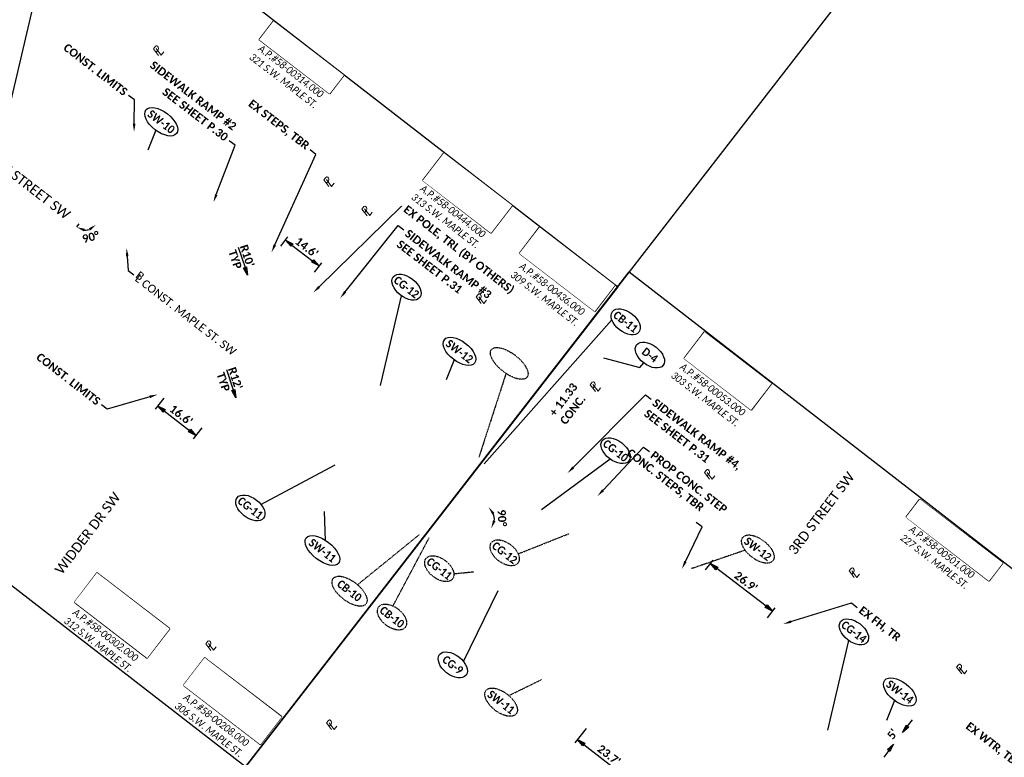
# Model space of a CAD drawing. Header units: feet. Extents: x 2204748 to 2209851, y 304262 to 307692.
# Tile 14 of 28: x 2206330 to 2206668, y 305924 to 306178. Entities that reach past the tile are written whole.
import ezdxf
from ezdxf import colors
from ezdxf.entities.mleader import LeaderData, LeaderLine
from ezdxf.math import Vec2, Vec3

# ---------------------------------------------------------------- set-up
doc = ezdxf.new("R2010")
doc.units = ezdxf.units.FT
doc.header["$MEASUREMENT"] = 0
doc.set_wipeout_variables(frame=1)
doc.linetypes.add('2', pattern=[0.1, 0.06, -0.04])
doc.linetypes.add('setbackex', pattern=[1.4, 1.3, -0.1])
for name, color, linetype in [('0_Text+_Line_Mask', 9, 'Continuous'), ('DV_X_Owner_Labels', 7, 'setbackex'), ('DV_X_Text', 7, 'Continuous'), ('RW_X_Text', 7, 'Continuous'), ('SH_TextM', 7, 'Continuous')]:
    doc.layers.add(name, color=color, linetype=linetype)
doc.layers.add('SH_VPort', color=5, linetype='Continuous', plot=False)
doc.styles.add('Simplex Normal (0.14)', font='calibri.ttf', dxfattribs={"height": 0.14})
doc.styles.add('Slanted Normal (0.125) Font 31', font='calibrii.ttf', dxfattribs={"width": 0.9, "height": 0.125})
doc.styles.add('Slanted-Normal', font='calibriz.ttf', dxfattribs={"height": 0.14})
doc.styles.add('Slanted-Sub Title', font='calibriz.ttf', dxfattribs={"height": 0.17})
doc.styles.add('Straight Normal (0.14) Font 30', font='calibrib.ttf', dxfattribs={"height": 0.14})
doc.styles.add('Straight-Normal', font='calibrib.ttf', dxfattribs={"height": 0.14})
doc.dimstyles.new('Dec Straight 0', dxfattribs={"dimtxt": 0.14, "dimasz": 0.14, "dimexe": 0.07, "dimexo": 0.07, "dimgap": 0.05, "dimtad": 1, "dimdec": 0, "dimzin": 0, "dimdsep": 46, "dimtxsty": 'Straight Normal (0.14) Font 30', "dimcen": 0.07, "dimclrd": 9, "dimclre": 9, "dimclrt": 256, "dimadec": 0, "dimazin": 0, "dimtfac": 1, "dimtdec": 0, "dimtofl": 0, "dimtmove": 2, "dimatfit": 3, "dimfxl": 1, "dimtolj": 1, "dimtzin": 0, "dimlwd": 25, "dimlwe": 25, "dimarcsym": 0})
doc.dimstyles.new('Dec Straight 1', dxfattribs={"dimtxt": 0.14, "dimasz": 0.14, "dimexe": 0.07, "dimexo": 0.07, "dimgap": 0.05, "dimtad": 1, "dimdec": 1, "dimzin": 0, "dimdsep": 46, "dimtxsty": 'Straight Normal (0.14) Font 30', "dimblk": 'Dim1', "dimcen": 0, "dimclrd": 95, "dimclre": 95, "dimclrt": 256, "dimaunit": 1, "dimadec": 4, "dimazin": 0, "dimtfac": 1, "dimtdec": 1, "dimtofl": 0, "dimtmove": 0, "dimatfit": 3, "dimldrblk": 'Dim1', "dimfxl": 1, "dimtolj": 1, "dimtzin": 0, "dimlwd": 25, "dimlwe": 25, "dimarcsym": 0})

# ---------------------------------------------------------------- blocks, each defined once
blk = doc.blocks.new('PL')
at = {"layer": 'DV_X_Text', "char_height": 0.14, "attachment_point": 1, "style": 'Simplex Normal (0.14)'}
for s, insert, width in [('{\\Fsimplex|c0;\\Q15;P}', (-0.028, 0.106), 0.15221), ('{\\Fsimplex|c0;\\Q15;L}', (0.002, 0.072), 0.05119)]:
    blk.add_mtext(s, dxfattribs=dict(at, insert=insert, width=width))
blk = doc.blocks.new('Dim1')
h = blk.add_hatch(color=4)
h.dxf.hatch_style = 1
h.paths.add_polyline_path([(0, 0), (-1, -0.2), (-1, 0.2)])
at = {"color": 4}
blk.add_lwpolyline([(0, 0), (-1, -0.2), (-1, 0.2), (0, 0)], dxfattribs=at)
blk = doc.blocks.new('*D957')
at = {"layer": 'Defpoints', "color": 0, "transparency": 16777216}
for p in [(2206632.95, 305932.51), (2206632.95, 305932.51), (2206629.9, 305928.54)]:
    blk.add_point(p, dxfattribs=at)
at = {"layer": 'SH_TextM', "color": 95, "lineweight": 25, "transparency": 16777216}
for p, q in [((2206634.65, 305934.73), (2206636.36, 305936.94)), ((2206628.19, 305926.32), (2206626.48, 305924.1))]:
    blk.add_line(p, q, dxfattribs=at)
at = {"layer": 'SH_TextM', "color": 95, "lineweight": 25, "transparency": 16777216, "xscale": 2.8, "yscale": 2.8, "zscale": 2.8}
for p, rotation in [((2206632.95, 305932.51), 232.4314334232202), ((2206629.9, 305928.54), 52.4314334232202)]:
    blk.add_blockref('Dim1', p, dxfattribs=dict(at, rotation=rotation))
at = {"layer": 'SH_TextM', "transparency": 16777216, "insert": (2206629.5, 305932), "char_height": 2.8, "attachment_point": 5, "rotation": 52.4314, "style": 'Straight Normal (0.14) Font 30'}
blk.add_mtext("\\A1;5'", dxfattribs=at)
blk = doc.blocks.new('*D970')
at = {"layer": 'Defpoints', "color": 0, "transparency": 16777216}
for p in [(2206379.96, 306048.57), (2206393.06, 306038.41), (2206390.13, 306034.64)]:
    blk.add_point(p, dxfattribs=at)
at = {"layer": 'SH_TextM', "color": 95, "lineweight": 25, "transparency": 16777216}
for p, q in [((2206379.1, 306047.46), (2206376.18, 306043.69)), ((2206379.25, 306043.08), (2206387.92, 306036.36)), ((2206392.2, 306037.31), (2206389.28, 306033.54))]:
    blk.add_line(p, q, dxfattribs=at)
at = {"layer": 'SH_TextM', "color": 95, "lineweight": 25, "transparency": 16777216, "xscale": 2.8, "yscale": 2.8, "zscale": 2.8}
for p, rotation in [((2206377.03, 306044.8), 142.2199999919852), ((2206390.13, 306034.64), 322.2199999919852)]:
    blk.add_blockref('Dim1', p, dxfattribs=dict(at, rotation=rotation))
at = {"layer": 'SH_TextM', "transparency": 16777216, "insert": (2206385.08, 306041.65), "char_height": 2.8, "attachment_point": 5, "rotation": 322.22, "style": 'Straight Normal (0.14) Font 30'}
blk.add_mtext("\\A1;16.6'", dxfattribs=at)
blk = doc.blocks.new('*D971')
at = {"layer": 'Defpoints', "color": 0, "transparency": 16777216}
for p in [(2206525.06, 305935.04), (2206543.78, 305920.53), (2206539.97, 305915.61)]:
    blk.add_point(p, dxfattribs=at)
at = {"layer": 'SH_TextM', "color": 95, "lineweight": 25, "transparency": 16777216}
for p, q in [((2206524.2, 305933.94), (2206520.39, 305929.01)), ((2206523.46, 305928.4), (2206537.76, 305917.32)), ((2206542.93, 305919.42), (2206539.11, 305914.5))]:
    blk.add_line(p, q, dxfattribs=at)
at = {"layer": 'SH_TextM', "color": 95, "lineweight": 25, "transparency": 16777216, "xscale": 2.8, "yscale": 2.8, "zscale": 2.8}
for p, rotation in [((2206521.24, 305930.12), 142.2199999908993), ((2206539.97, 305915.61), 322.2199999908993)]:
    blk.add_blockref('Dim1', p, dxfattribs=dict(at, rotation=rotation))
at = {"layer": 'SH_TextM', "transparency": 16777216, "insert": (2206532.1, 305924.79), "char_height": 2.8, "attachment_point": 5, "rotation": 322.22, "style": 'Straight Normal (0.14) Font 30'}
blk.add_mtext("\\A1;23.7'", dxfattribs=at)
blk = doc.blocks.new('*D977')
at = {"layer": 'Defpoints', "color": 0, "transparency": 16777216}
for p in [(2206566.98, 305990.66), (2206564.39, 305987.29), (2206585.72, 305970.87)]:
    blk.add_point(p, dxfattribs=at)
at = {"layer": 'SH_TextM', "color": 95, "lineweight": 25, "transparency": 16777216}
for p, q in [((2206565.25, 305988.4), (2206567.84, 305991.77)), ((2206586.1, 305975.95), (2206569.2, 305988.95)), ((2206586.58, 305971.98), (2206589.17, 305975.35))]:
    blk.add_line(p, q, dxfattribs=at)
at = {"layer": 'SH_TextM', "color": 95, "lineweight": 25, "transparency": 16777216, "xscale": 2.8, "yscale": 2.8, "zscale": 2.8}
for p, rotation in [((2206566.98, 305990.66), 142.4188733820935), ((2206588.32, 305974.24), 322.4188733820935)]:
    blk.add_blockref('Dim1', p, dxfattribs=dict(at, rotation=rotation))
at = {"layer": 'SH_TextM', "transparency": 16777216, "insert": (2206579.14, 305984.39), "char_height": 2.8, "attachment_point": 5, "rotation": 322.4189, "style": 'Straight Normal (0.14) Font 30'}
blk.add_mtext("\\A1;26.9'", dxfattribs=at)
blk = doc.blocks.new('*D978')
at = {"layer": 'Defpoints', "color": 0, "transparency": 16777216}
for p in [(2206418.5, 306098.64), (2206432.53, 306092.9), (2206430.08, 306089.72)]:
    blk.add_point(p, dxfattribs=at)
at = {"layer": 'SH_TextM', "color": 95, "lineweight": 25, "transparency": 16777216}
for p, q in [((2206419.36, 306099.75), (2206421.8, 306102.92)), ((2206423.17, 306100.11), (2206430.31, 306094.61)), ((2206430.94, 306090.83), (2206433.38, 306094.01))]:
    blk.add_line(p, q, dxfattribs=at)
at = {"layer": 'SH_TextM', "color": 95, "lineweight": 25, "transparency": 16777216, "xscale": 2.8, "yscale": 2.8, "zscale": 2.8}
for p, rotation in [((2206420.95, 306101.81), 142.4188733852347), ((2206432.53, 306092.9), 322.4188733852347)]:
    blk.add_blockref('Dim1', p, dxfattribs=dict(at, rotation=rotation))
at = {"layer": 'SH_TextM', "transparency": 16777216, "insert": (2206428.23, 306099.29), "char_height": 2.8, "attachment_point": 5, "rotation": 322.4189, "style": 'Straight Normal (0.14) Font 30'}
blk.add_mtext("\\A1;14.6'", dxfattribs=at)
blk = doc.blocks.new('*D988')
at = {"color": 9, "lineweight": 25, "transparency": 16777216}
blk.add_arc((2206069.04, 306327.8), 5.2, 353.6535, 21.1968, dxfattribs=at)
at = {"color": 9, "transparency": 16777216}
for points in [[(2206073.52, 306329.4), (2206074.27, 306329.96), (2206072.22, 306331.92)], [(2206074.65, 306327.05), (2206073.78, 306327.4), (2206073.17, 306324.62)]]:
    blk.add_solid(points, dxfattribs=at)
at = {"layer": 'Defpoints', "color": 0, "transparency": 16777216}
for p in [(2205670.07, 306634.7), (2206093.44, 306359.5), (2206069.04, 306327.8), (2206073.85, 306329.78), (2206842.8, 305732.6)]:
    blk.add_point(p, dxfattribs=at)
at = {"transparency": 16777216, "insert": (2206076.88, 306328.17), "char_height": 2.8, "attachment_point": 5, "rotation": 272.7622, "style": 'Straight Normal (0.14) Font 30'}
blk.add_mtext('\\A1;90%%D', dxfattribs=at)
blk = doc.blocks.new('*D989')
at = {"color": 9, "lineweight": 25, "transparency": 16777216}
blk.add_arc((2205756.83, 306567.96), 5.2, 353.6535, 21.1968, dxfattribs=at)
at = {"color": 9, "transparency": 16777216}
for points in [[(2205761.31, 306569.56), (2205762.05, 306570.12), (2205760, 306572.09)], [(2205762.43, 306567.21), (2205761.57, 306567.56), (2205760.95, 306564.79)]]:
    blk.add_solid(points, dxfattribs=at)
at = {"layer": 'Defpoints', "color": 0, "transparency": 16777216}
for p in [(2205357.85, 306874.87), (2205781.22, 306599.66), (2205756.83, 306567.96), (2205761.64, 306569.95), (2206530.58, 305972.77)]:
    blk.add_point(p, dxfattribs=at)
at = {"transparency": 16777216, "insert": (2205764.67, 306568.34), "char_height": 2.8, "attachment_point": 5, "rotation": 272.7622, "style": 'Straight Normal (0.14) Font 30'}
blk.add_mtext('\\A1;90%%D', dxfattribs=at)
blk = doc.blocks.new('*D990')
at = {"color": 9, "lineweight": 25, "transparency": 16777216}
blk.add_arc((2206487.51, 306005.9), 5.2, 353.6535, 21.1968, dxfattribs=at)
at = {"color": 9, "transparency": 16777216}
for points in [[(2206491.99, 306007.5), (2206492.74, 306008.06), (2206490.69, 306010.02)], [(2206493.12, 306005.15), (2206492.25, 306005.5), (2206491.64, 306002.73)]]:
    blk.add_solid(points, dxfattribs=at)
at = {"layer": 'Defpoints', "color": 0, "transparency": 16777216}
for p in [(2206088.54, 306312.8), (2206511.91, 306037.6), (2206487.51, 306005.9), (2206492.32, 306007.88), (2207261.27, 305410.7)]:
    blk.add_point(p, dxfattribs=at)
at = {"transparency": 16777216, "insert": (2206495.35, 306006.28), "char_height": 2.8, "attachment_point": 5, "rotation": 272.7622, "style": 'Straight Normal (0.14) Font 30'}
blk.add_mtext('\\A1;90%%D', dxfattribs=at)
blk = doc.blocks.new('*D991')
at = {"color": 9, "lineweight": 25, "transparency": 16777216}
blk.add_arc((2206836.61, 305737.42), 5.2, 353.6535, 21.1968, dxfattribs=at)
at = {"color": 9, "transparency": 16777216}
for points in [[(2206841.09, 305739.02), (2206841.83, 305739.58), (2206839.78, 305741.54)], [(2206842.21, 305736.67), (2206841.35, 305737.02), (2206840.73, 305734.25)]]:
    blk.add_solid(points, dxfattribs=at)
at = {"layer": 'Defpoints', "color": 0, "transparency": 16777216}
for p in [(2206437.63, 306044.32), (2206861.01, 305769.12), (2206841.42, 305739.4), (2206836.61, 305737.42), (2207610.37, 305142.22)]:
    blk.add_point(p, dxfattribs=at)
at = {"transparency": 16777216, "insert": (2206844.45, 305737.8), "char_height": 2.8, "attachment_point": 5, "rotation": 272.7622, "style": 'Straight Normal (0.14) Font 30'}
blk.add_mtext('\\A1;90%%D', dxfattribs=at)
blk = doc.blocks.new('*D993')
at = {"color": 9, "lineweight": 25, "transparency": 16777216}
blk.add_line((2206349.28, 306106.32), (2206350.07, 306107.34), dxfattribs=at)
blk.add_arc((2206352.14, 306110.03), 4.79, 266.3847, 288.4782, dxfattribs=at)
at = {"color": 9, "transparency": 16777216}
for points in [[(2206353.39, 306105.86), (2206353.93, 306105.1), (2206355.94, 306107.11)], [(2206351.67, 306104.81), (2206352, 306105.68), (2206349.22, 306106.23)]]:
    blk.add_solid(points, dxfattribs=at)
at = {"layer": 'Defpoints', "color": 0, "transparency": 16777216}
for p in [(2205670.07, 306634.7), (2206348.43, 306105.21), (2206351.51, 306105.28), (2206324.04, 306073.5), (2206842.8, 305732.6)]:
    blk.add_point(p, dxfattribs=at)
at = {"transparency": 16777216, "insert": (2206354.02, 306102.83), "char_height": 2.8, "attachment_point": 5, "rotation": 14.616, "style": 'Straight Normal (0.14) Font 30'}
blk.add_mtext('\\A1;90%%D', dxfattribs=at)

msp = doc.modelspace()

# ---------------------------------------------------------------- linework, layer by layer
at = {"layer": '0_Text+_Line_Mask'}
for points in [[(2206416.83, 306177.06), (2206441, 306158.47), (2206436.09, 306152.08), (2206411.92, 306170.68)], [(2206475.39, 306131.72), (2206498.83, 306113.69), (2206491.54, 306104.21), (2206468.1, 306122.24)], [(2206508.26, 306106.21), (2206534.14, 306086.3), (2206527.19, 306077.28), (2206501.31, 306097.19)], [(2206564.91, 306070.22), (2206587.92, 306052.52), (2206580.89, 306043.39), (2206557.89, 306061.09)], [(2206638.93, 306012.74), (2206667.43, 305990.82), (2206662.64, 305984.6), (2206634.15, 306006.52)], [(2206381.17, 305968.21), (2206356.17, 305987.44), (2206348.43, 305977.37), (2206373.43, 305958.14)], [(2206419.65, 305937.88), (2206393.16, 305958.25), (2206385.86, 305948.76), (2206412.34, 305928.39)]]:
    msp.add_lwpolyline(points, close=True, dxfattribs=at)
at = {"layer": 'SH_TextM', "color": 95, "lineweight": 25}
for p, q in [((2206404.7, 306099.38), (2206407.06, 306092.38)), ((2206400.64, 306057.29), (2206403, 306050.28))]:
    msp.add_line(p, q, dxfattribs=at)
at = {"layer": 'SH_TextM'}
for points in [[(2206333.73, 306180.19), (2206326.48, 306149.33)], [(2206376.43, 306139.54), (2206373.67, 306132.71)], [(2206460.69, 306082.69), (2206453.44, 306051.83)], [(2206489.24, 306024.92), (2206533.07, 306074.35)], [(2206478.9, 306060.62), (2206476.13, 306053.79)], [(2206530.19, 306061.38), (2206542.73, 306057.95), (2206544.01, 306059.6)], [(2206532.53, 306026.48), (2206508.86, 306009.03)], [(2206412.53, 306010.93), (2206438.03, 306024.57)], [(2206434.66, 305998.56), (2206434.32, 306008.53)], [(2206482.09, 305957), (2206494.04, 305981.32)], [(2206614.41, 305964.2), (2206607.16, 305933.34)], [(2206630.19, 305943.55), (2206627.42, 305936.71)]]:
    msp.add_lwpolyline(points, dxfattribs=at)
at = {"layer": 'SH_TextM', "linetype": '2'}
for points in [[(2206496.72, 306056), (2206487.4, 306027.17)], [(2206445.69, 305983.32), (2206466.92, 306000.56)], [(2206457.89, 305976.03), (2206470.28, 305999.42)], [(2206500.89, 305993.95), (2206518.52, 306000.97)], [(2206578.85, 305995.2), (2206560.5, 305988.87)], [(2206478.81, 305987.12), (2206485.63, 305987.8)], [(2206497.68, 305945.24), (2206508.99, 305950.77)]]:
    msp.add_lwpolyline(points, dxfattribs=at)
at = {"layer": 'SH_TextM'}
for centre, major_axis, ratio in [((2206378.27, 306142.47), (-5.25, 4.07), 0.518749), ((2206462.53, 306085.62), (-4.56, 3.53), 0.596932), ((2206480.74, 306063.55), (-5.18, 4.02), 0.525435), ((2206546.16, 306062.29), (-4.56, 3.53), 0.596932), ((2206534.36, 306029.41), (-4.56, 3.53), 0.596932), ((2206408.88, 306009.72), (-4.56, 3.53), 0.596932), ((2206433.65, 305995.1), (-5.59, 4.33), 0.486869), ((2206616.25, 305967.13), (-4.56, 3.53), 0.596932), ((2206478.43, 305955.79), (-4.56, 3.53), 0.596932), ((2206632.03, 305946.47), (-5.18, 4.02), 0.525435)]:
    msp.add_ellipse(centre, major_axis=major_axis, ratio=ratio, dxfattribs=at)
at = {"layer": 'SH_TextM', "linetype": '2'}
for centre, major_axis, ratio in [((2206497.82, 306059.41), (-6.12, 4.74), 0.445038), ((2206496.27, 305994.3), (-4.56, 3.53), 0.596932), ((2206583.24, 305995.59), (-5.18, 4.02), 0.525435), ((2206473.8, 305988.86), (-4.56, 3.53), 0.596932), ((2206442.97, 305981.11), (-5.65, 4.38), 0.481708), ((2206457.56, 305972.22), (-4.56, 3.53), 0.596932), ((2206495.03, 305942.96), (-5.18, 4.02), 0.525435)]:
    msp.add_ellipse(centre, major_axis=major_axis, ratio=ratio, dxfattribs=at)
at = {"layer": 'SH_VPort', "elevation": -658.73}
for points in [[(2206139.94, 306392.1), (2206535.12, 306085.79), (2206407.18, 305920.73), (2206012, 306227.05)], [(2206539.05, 306090.86), (2206927.67, 305789.63), (2206810.54, 305608.08), (2206407.18, 305920.73)]]:
    msp.add_lwpolyline(points, close=True, dxfattribs=at)
at = {"layer": 'SH_VPort', "color": 12, "const_width": 0.5}
msp.add_lwpolyline([(2206305.02, 305788.92), (2206649.82, 306233.75)], dxfattribs=at)

# ---------------------------------------------------------------- block references
at = {"layer": 'DV_X_Text'}
for p, xscale, yscale, zscale, rotation in [((2206376.84, 306165.75), 20.00000000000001, 20.00000000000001, 20.00000000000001, 52.27134078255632), ((2206435.4, 306120.69), 20.00000000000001, 20.00000000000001, 20.00000000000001, 52.27134078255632), ((2206448.48, 306110.63), 20.00000000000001, 20.00000000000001, 20.00000000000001, 52.27134078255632), ((2206487.71, 306080.44), 20.00000000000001, 20.00000000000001, 20.00000000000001, 52.27134078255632), ((2206526.93, 306050.26), 20.00000000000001, 20.00000000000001, 20.00000000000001, 52.27134078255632), ((2206566.16, 306020.08), 20.00000000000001, 20.00000000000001, 20.00000000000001, 52.27134078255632), ((2206615.89, 305986.27), 20.00000000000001, 20.00000000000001, 20.00000000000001, 52.27134078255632), ((2206394.85, 305961.23), 20, 20, 20, 51.9255508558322), ((2206652.81, 305953.13), 20.00000000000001, 20.00000000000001, 20.00000000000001, 52.27134078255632), ((2206436.32, 305934), 20, 20, 20, 51.96755876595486)]:
    msp.add_blockref('PL', p, dxfattribs=dict(at, xscale=xscale, yscale=yscale, zscale=zscale, rotation=rotation))
at = {"layer": 'SH_TextM', "color": 95, "lineweight": 25, "xscale": 2.8, "yscale": 2.8, "zscale": 2.8, "rotation": 288.556629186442}
for p in [(2206407.95, 306089.72), (2206403.89, 306047.62)]:
    msp.add_blockref('Dim1', p, dxfattribs=at)

# ---------------------------------------------------------------- texts
at = {"layer": 'DV_X_Owner_Labels', "char_height": 2.5, "width": 97.223, "attachment_point": 2, "rotation": 322.431, "style": 'Slanted Normal (0.125) Font 31'}
for s, insert in [('JAMIE L. SLEUTZ\\PO.R. 1596, PG. 5620\\PA.P.#58-00314.000\\P321 S.W. MAPLE ST.', (2206428.67, 306167.46)), ('DENNIS M. MILLER\\PLAURA MAE MILLER\\PD.V. 585, PG. 357\\PA.P.#58-00444.000\\P313 S.W. MAPLE ST.', (2206486.86, 306122.63)), ('JOHN MOREHART\\PMICHELLE MOREHART\\PO.R. 1061, PG. 2240\\PA.P.#58-00436.000\\P309 S.W. MAPLE ST.', (2206520.95, 306095.93)), ('TERRELL E. MILLER\\PHEATHER L. MILLER\\PO.R. 1606, PG. 4171\\PA.P.#58-00053.000\\P303 S.W. MAPLE ST.', (2206576.11, 306061.36)), ('MAYNARD COBLENTZ\\PO.R. 1642, PG. 1397\\PA.P.#58-00501.000\\P227 S.W. MAPLE ST.', (2206652.34, 306002.22)), ('GERLAD L. YAKLEY\\PBEVERLY A. YAKLEY\\PO.R. 1260, PG. 1875\\PA.P.#58-00302.000\\P312 S.W. MAPLE ST.', (2206367.53, 305976.97)), ('CONRAD H. & BOBBI L.\\PHERSHBERGER\\PO.R. 1260, PG. 1875\\PA.P.#58-00208.000\\P306 S.W. MAPLE ST.', (2206405.56, 305947.76))]:
    msp.add_mtext(s, dxfattribs=dict(at, insert=insert))
at = {"layer": 'RW_X_Text', "style": 'Slanted-Sub Title'}
for s, rotation, p in [('MAPLE STREET SW', 322.22, (2206313.44, 306133.42)), ('3RD STREET SW', 52.7517, (2206596.11, 305993.35))]:
    msp.add_text(s, height=3.4, rotation=rotation, dxfattribs=at).set_placement(p)
at = {"layer": 'SH_TextM', "char_height": 2.8}
for s, insert, width, attachment_point, rotation, style in [('{\\W0.9;SW-10}', (2206378.27, 306142.47), 13.0687, 5, 322.431, 'Straight-Normal'), ('B', (2206370.91, 306091.35), 2.8, 1, 322.22, 'Slanted-Normal'), ('{\\W0.9;CG-12}', (2206462.53, 306085.62), 13.0687, 5, 322.431, 'Straight-Normal'), ('{\\W0.9;SW-12}', (2206480.74, 306063.55), 13.0687, 5, 322.431, 'Straight-Normal'), ('{\\W0.9;D-4}', (2206546.16, 306062.29), 13.0687, 5, 322.431, 'Straight-Normal'), ('{\\fCalibri|b1|i0|c0|p46;+ 11.33\\PCONC.}', (2206511.32, 306042.66), 15.4271, 1, 52.431, 'Slanted-Normal'), ('{\\W0.9;CG-10}', (2206534.36, 306029.41), 13.0687, 5, 322.431, 'Straight-Normal'), ('{\\W0.9;CG-11}', (2206408.88, 306009.72), 13.0687, 5, 322.431, 'Straight-Normal'), ('{\\W0.9;SW-11}', (2206433.65, 305995.1), 13.0687, 5, 322.431, 'Straight-Normal'), ('{\\W0.9;SW-12}', (2206583.24, 305995.59), 13.0687, 5, 322.431, 'Straight-Normal'), ('{\\W0.9;CG-12}', (2206496.27, 305994.3), 13.0687, 5, 322.431, 'Straight-Normal'), ('{\\W0.9;CG-11}', (2206473.8, 305988.86), 13.0687, 5, 322.431, 'Straight-Normal'), ('{\\W0.9;CB-10}', (2206442.93, 305981.29), 13.0687, 5, 322.431, 'Straight-Normal'), ('{\\W0.9;CB-10}', (2206457.56, 305972.22), 13.0687, 5, 322.431, 'Straight-Normal'), ('{\\W0.9;CG-14}', (2206616.25, 305967.13), 13.0687, 5, 322.431, 'Straight-Normal'), ('{\\W0.9;CG-9}', (2206478.43, 305955.79), 13.0687, 5, 322.431, 'Straight-Normal'), ('{\\W0.9;SW-14}', (2206632.03, 305946.47), 13.0687, 5, 322.431, 'Straight-Normal'), ('{\\W0.9;SW-11}', (2206495.03, 305942.96), 13.0687, 5, 322.431, 'Straight-Normal')]:
    msp.add_mtext(s, dxfattribs=dict(at, insert=insert, width=width, attachment_point=attachment_point, rotation=rotation, style=style))
at = {"layer": 'SH_TextM', "char_height": 2.8, "attachment_point": 5, "rotation": 288.5566, "style": 'Straight Normal (0.14) Font 30'}
for s, insert in [("\\A1;R10'", (2206407.78, 306096.4)), ('\\A1;TYP', (2206403.67, 306095.15)), ('\\A1;TYP', (2206399.61, 306053.05)), ("\\A1;R12'", (2206403.72, 306054.3))]:
    msp.add_mtext(s, dxfattribs=dict(at, insert=insert))

# ---------------------------------------------------------------- dimensions: what is measured, and where the dimension line sits
at = {"layer": 'SH_TextM'}
for p1, p2, distance, picture, middle in [((2206418.5, 306098.64), (2206430.08, 306089.72), 4.01, '*D978', (2206428.23, 306099.29)), ((2206379.96, 306048.57), (2206393.06, 306038.41), -4.77, '*D970', (2206385.08, 306041.65)), ((2206585.72, 305970.87), (2206564.39, 305987.29), -4.25, '*D977', (2206579.14, 305984.39)), ((2206525.06, 305935.04), (2206543.78, 305920.53), -6.23, '*D971', (2206532.1, 305924.79))]:
    dim = msp.add_aligned_dim(p1=p1, p2=p2, distance=distance, dimstyle='Dec Straight 1', override={"dimpost": "'"}, dxfattribs=at)
    dim.commit()
    dim.dimension.update_dxf_attribs({"geometry": picture, "text_midpoint": middle})
dim = msp.add_aligned_dim(p1=(2206629.9, 305928.54), p2=(2206632.95, 305932.51), distance=0, text="5'", dimstyle='Dec Straight 1', override={"dimpost": "'"}, dxfattribs=at)
dim.commit()
dim.dimension.update_dxf_attribs({"geometry": '*D957', "text_midpoint": (2206629.5, 305932)})

# ---------------------------------------------------------------- leaders
ml = msp.add_multileader_mtext('Standard')
ml.set_content('{\\fCalibri|b1|i0|c0|p34;CONC. STEPS, TBR}', color=256, style='Straight Normal (0.14) Font 30')
ml.set_leader_properties(color=256, linetype='Continuous', lineweight=-1)
ml.build(insert=Vec2(0, 0))
ml.multileader.update_dxf_attribs({"text_right_attachment_type": 3, "dogleg_length": 0.125, "arrow_head_size": 2.8, "scale": 20})
ctx = ml.context
ctx.base_point, ctx.scale, ctx.char_height, ctx.arrow_head_size, ctx.landing_gap_size, ctx.plane_origin, ctx.plane_x_axis, ctx.plane_y_axis = Vec3(2206547.39, 306022.17), 20, 2.8, 2.8, 1.2, Vec3(2206562.42, 305978.86), Vec3(0.790369, -0.612631), Vec3(0.612631, 0.790369)
ctx.right_attachment, ctx.text_align_type = 3, 2
notes = []
notes.append((ctx, [(1, (1, 1, 0), (2206564.07, 306003.25), (-0.790369, 0.612631), 2.5, [(0, [(2206557.14, 305988.74)], 0, [])])]))
ctx.mtext.insert, ctx.mtext.text_direction, ctx.mtext.rotation, ctx.mtext.width, ctx.mtext.alignment, ctx.mtext.flow_direction = Vec3(2206565.1, 306010.61), Vec3(0.790369, -0.612631), 5.6238, 23.7855, 3, 5
ml = msp.add_multileader_mtext('Standard', dxfattribs=at)
ml.set_content('CONST. LIMITS', color=256, style='Straight Normal (0.14) Font 30')
ml.set_leader_properties(color=256, linetype='Continuous', lineweight=-1)
ml.build(insert=Vec2(0, 0))
ml.multileader.update_dxf_attribs({"text_right_attachment_type": 3, "dogleg_length": 0.125, "arrow_head_size": 2.8})
ctx = ml.context
ctx.base_point, ctx.char_height, ctx.arrow_head_size, ctx.landing_gap_size, ctx.plane_origin, ctx.plane_x_axis, ctx.plane_y_axis = Vec3(2206344.06, 306169.4), 2.8, 2.8, 1.2, Vec3(2206386.3, 306155.08), Vec3(0.790369, -0.612631), Vec3(0.612631, 0.790369)
ctx.right_attachment, ctx.text_align_type = 3, 2
notes.append((ctx, [(0, (1, 1, 0), (2206369.02, 306150.01), (-0.790369, 0.612631), 2.5, [(0, [(2206368.93, 306138.99)], 0, [])])]))
ctx.mtext.insert, ctx.mtext.text_direction, ctx.mtext.rotation, ctx.mtext.alignment, ctx.mtext.flow_direction = Vec3(2206366.99, 306153.43), Vec3(0.790369, -0.612631), 5.6238, 3, 5
ml = msp.add_multileader_mtext('Standard', dxfattribs=at)
ml.set_content('SIDEWALK RAMP #2\\PSEE SHEET P.30', color=256, style='Straight Normal (0.14) Font 30')
ml.set_leader_properties(color=256, linetype='Continuous', lineweight=-1)
ml.build(insert=Vec2(0, 0))
ml.multileader.update_dxf_attribs({"text_right_attachment_type": 3, "dogleg_length": 0.125, "arrow_head_size": 2.8, "scale": 20})
ctx = ml.context
ctx.base_point, ctx.scale, ctx.char_height, ctx.arrow_head_size, ctx.landing_gap_size, ctx.plane_origin, ctx.plane_x_axis, ctx.plane_y_axis = Vec3(2206373.61, 306163.48), 20, 2.8, 2.8, 1.2, Vec3(2206396.19, 306114.8), Vec3(0.79262, -0.609716), Vec3(0.609716, 0.79262)
ctx.right_attachment, ctx.text_align_type = 3, 2
notes.append((ctx, [(1, (1, 1, 0), (2206403.62, 306134.41), (-0.79262, 0.609716), 2.5, [(0, [(2206396.19, 306114.8)], 0, [])])]))
ctx.mtext.insert, ctx.mtext.text_direction, ctx.mtext.rotation, ctx.mtext.alignment, ctx.mtext.flow_direction = Vec3(2206404.45, 306141.55), Vec3(0.79262, -0.609716), 5.627483, 3, 5
ml = msp.add_multileader_mtext('Standard', dxfattribs=at)
ml.set_content('L CONST. MAPLE ST. SW', color=256, style='Slanted-Normal')
ml.set_leader_properties(color=256, linetype='Continuous', lineweight=-1)
ml.build(insert=Vec2(0, 0))
ml.multileader.update_dxf_attribs({"text_right_attachment_type": 3, "dogleg_length": 0.125, "arrow_head_size": 2.8, "scale": 20})
ctx = ml.context
ctx.base_point, ctx.scale, ctx.char_height, ctx.arrow_head_size, ctx.landing_gap_size, ctx.plane_origin, ctx.plane_x_axis, ctx.plane_y_axis = Vec3(2206368.87, 306089.87), 20, 2.8, 2.8, 1.2, Vec3(2206359.53, 306085.45), Vec3(0.790369, -0.612631), Vec3(0.612631, 0.790369)
ctx.right_attachment = 3
notes.append((ctx, [(0, (1, 1, 0), (2206366.89, 306091.4), (0.790369, -0.612631), 2.5, [(0, [(2206366.38, 306099.08)], 0, [])])]))
ctx.mtext.insert, ctx.mtext.text_direction, ctx.mtext.rotation, ctx.mtext.flow_direction = Vec3(2206370.69, 306090.26), Vec3(0.790369, -0.612631), 5.6238, 5
ml = msp.add_multileader_mtext('Standard', dxfattribs=at)
ml.set_content('CONST. LIMITS', color=256, style='Straight Normal (0.14) Font 30')
ml.set_leader_properties(color=256, linetype='Continuous', lineweight=-1)
ml.build(insert=Vec2(0, 0))
ml.multileader.update_dxf_attribs({"text_right_attachment_type": 3, "dogleg_length": 0.125, "arrow_head_size": 2.8})
ctx = ml.context
ctx.base_point, ctx.char_height, ctx.arrow_head_size, ctx.landing_gap_size, ctx.plane_origin, ctx.plane_x_axis, ctx.plane_y_axis = Vec3(2206334.74, 306063.03, -658.73), 2.8, 2.8, 1.2, Vec3(2206376.98, 306048.71, -658.73), Vec3(0.790369, -0.612631), Vec3(0.612631, 0.790369)
ctx.right_attachment, ctx.text_align_type = 3, 2
notes.append((ctx, [(0, (1, 1, 0), (2206359.7, 306043.64, -658.73), (-0.790369, 0.612631), 2.5, [(0, [(2206376.98, 306048.71, -658.73)], 0, [])])]))
ctx.mtext.insert, ctx.mtext.text_direction, ctx.mtext.rotation, ctx.mtext.alignment, ctx.mtext.flow_direction = Vec3(2206357.67, 306047.06, -658.73), Vec3(0.790369, -0.612631), 5.6238, 3, 5
ml = msp.add_multileader_mtext('Standard', dxfattribs=at)
ml.set_content('PROP CONC. STEP', color=256, style='Straight Normal (0.14) Font 30')
ml.set_leader_properties(color=256, linetype='Continuous', lineweight=-1)
ml.build(insert=Vec2(0, 0))
ml.multileader.update_dxf_attribs({"text_right_attachment_type": 3, "dogleg_length": 0.125, "arrow_head_size": 2.8})
ctx = ml.context
ctx.base_point, ctx.char_height, ctx.arrow_head_size, ctx.landing_gap_size, ctx.plane_origin, ctx.plane_x_axis, ctx.plane_y_axis = Vec3(2206545.97, 306029.12, -658.73), 2.8, 2.8, 1.2, Vec3(2206528.12, 306013.78, -658.73), Vec3(0.790369, -0.612631), Vec3(0.612631, 0.790369)
ctx.right_attachment = 3
notes.append((ctx, [(1, (1, 1, 0), (2206544, 306030.65, -658.73), (0.790369, -0.612631), 2.5, [(0, [(2206528.12, 306013.78, -658.73)], 0, [])])]))
ctx.mtext.insert, ctx.mtext.text_direction, ctx.mtext.rotation, ctx.mtext.flow_direction = Vec3(2206547.8, 306029.51, -658.73), Vec3(0.790369, -0.612631), 5.6238, 5
ml = msp.add_multileader_mtext('Standard', dxfattribs=at)
ml.set_content('EX FH, TR', color=256, style='Straight Normal (0.14) Font 30')
ml.set_leader_properties(color=256, linetype='Continuous', lineweight=-1)
ml.build(insert=Vec2(0, 0))
ml.multileader.update_dxf_attribs({"text_right_attachment_type": 3, "dogleg_length": 0.125, "arrow_head_size": 2.8, "scale": 20})
ctx = ml.context
ctx.base_point, ctx.scale, ctx.char_height, ctx.arrow_head_size, ctx.landing_gap_size, ctx.plane_origin, ctx.plane_x_axis, ctx.plane_y_axis = Vec3(2206617.36, 305975.55), 20, 2.8, 2.8, 1.2, Vec3(2206592.96, 305972.56), Vec3(0.79262, -0.609716), Vec3(0.609716, 0.79262)
ctx.right_attachment = 3
notes.append((ctx, [(0, (1, 1, 0), (2206615.38, 305977.08), (0.79262, -0.609716), 2.5, [(0, [(2206591.93, 305969.81)], 0, [])])]))
ctx.mtext.insert, ctx.mtext.text_direction, ctx.mtext.rotation, ctx.mtext.flow_direction = Vec3(2206619.36, 305976.18), Vec3(0.79262, -0.609716), 5.627483, 5
ml = msp.add_multileader_mtext('Standard', dxfattribs=at)
ml.set_content('EX WTR, TBR', color=256, style='Straight Normal (0.14) Font 30')
ml.set_leader_properties(color=256, linetype='Continuous', lineweight=-1)
ml.build(insert=Vec2(0, 0))
ml.multileader.update_dxf_attribs({"text_right_attachment_type": 3, "dogleg_length": 0.125, "arrow_head_size": 2.8})
ctx = ml.context
ctx.base_point, ctx.char_height, ctx.arrow_head_size, ctx.landing_gap_size, ctx.plane_origin, ctx.plane_x_axis, ctx.plane_y_axis = Vec3(2206654.06, 305935.81, -658.73), 2.8, 2.8, 1.2, Vec3(2206674.18, 305874.64, -658.73), Vec3(0.790369, -0.612631), Vec3(0.612631, 0.790369)
ctx.right_attachment, ctx.text_align_type = 3, 2
notes.append((ctx, [(0, (1, 1, 0), (2206676.2, 305918.65, -658.73), (-0.790369, 0.612631), 2.5, [(0, [(2206674.18, 305874.64, -658.73)], 0, [])])]))
ctx.mtext.insert, ctx.mtext.text_direction, ctx.mtext.rotation, ctx.mtext.alignment, ctx.mtext.flow_direction = Vec3(2206674.32, 305922.27, -658.73), Vec3(0.790369, -0.612631), 5.6238, 3, 5
for ctx, leaders in notes:
    for number, flags, end, landing, length, lines in leaders:
        leader = LeaderData()
        leader.index, (leader.has_last_leader_line, leader.has_dogleg_vector, leader.attachment_direction) = number, flags
        leader.last_leader_point, leader.dogleg_vector, leader.dogleg_length = Vec3(end), Vec3(landing), length
        for number, points, colour, breaks in lines:
            line = LeaderLine()
            line.index, line.vertices, line.color, line.breaks = number, Vec3.list(points), colors.encode_raw_color(colour), breaks
            leader.lines.append(line)
        ctx.leaders.append(leader)

# ---------------------------------------------------------------- next in the draw order: wipeouts: each hides what was drawn before it
for points in [[(2206416.83, 306177.06), (2206441, 306158.47), (2206436.09, 306152.08), (2206411.92, 306170.68)], [(2206475.39, 306131.72), (2206498.83, 306113.69), (2206491.54, 306104.21), (2206468.1, 306122.24)], [(2206508.26, 306106.21), (2206534.14, 306086.3), (2206527.19, 306077.28), (2206501.31, 306097.19)], [(2206564.91, 306070.22), (2206587.92, 306052.52), (2206580.89, 306043.39), (2206557.89, 306061.09)], [(2206638.93, 306012.74), (2206667.43, 305990.82), (2206662.64, 305984.6), (2206634.15, 306006.52)], [(2206381.17, 305968.21), (2206356.17, 305987.44), (2206348.43, 305977.37), (2206373.43, 305958.14)], [(2206419.65, 305937.88), (2206393.16, 305958.25), (2206385.86, 305948.76), (2206412.34, 305928.39)]]:
    msp.add_wipeout(points).dxf.layer = '0_Text+_Line_Mask'

# ---------------------------------------------------------------- next in the draw order: linework, layer by layer
msp.add_ellipse((2206537.82, 306073.71), major_axis=(-4.56, 3.53), ratio=0.596932, dxfattribs=at)

# ---------------------------------------------------------------- next in the draw order: texts
at = {"layer": 'RW_X_Text', "style": 'Slanted-Sub Title'}
msp.add_text('WIDDER DR SW', height=3.4, rotation=52.7517, dxfattribs=at).set_placement((2206344.12, 305986.6))
at = {"layer": 'SH_TextM', "insert": (2206537.82, 306073.71), "char_height": 2.8, "width": 13.0687, "attachment_point": 5, "rotation": 322.431, "style": 'Straight-Normal'}
msp.add_mtext('{\\W0.9;CB-11}', dxfattribs=at)

# ---------------------------------------------------------------- next in the draw order: dimensions: what is measured, and where the dimension line sits
for base, line1, line2, picture, middle in [((2205761.64, 306569.95), ((2205357.85, 306874.87), (2206530.58, 305972.77)), ((2205781.22, 306599.66), (2205756.83, 306567.96)), '*D989', (2205764.67, 306568.34)), ((2206073.85, 306329.78), ((2205670.07, 306634.7), (2206842.8, 305732.6)), ((2206093.44, 306359.5), (2206069.04, 306327.8)), '*D988', (2206076.88, 306328.17)), ((2206351.51, 306105.28), ((2205670.07, 306634.7), (2206842.8, 305732.6)), ((2206348.43, 306105.21), (2206324.04, 306073.5)), '*D993', (2206354.02, 306102.83)), ((2206492.32, 306007.88), ((2206088.54, 306312.8), (2207261.27, 305410.7)), ((2206511.91, 306037.6), (2206487.51, 306005.9)), '*D990', (2206495.35, 306006.28)), ((2206841.42, 305739.4), ((2206437.63, 306044.32), (2207610.37, 305142.22)), ((2206861.01, 305769.12), (2206836.61, 305737.42)), '*D991', (2206844.45, 305737.8))]:
    dim = msp.add_angular_dim_2l(base=base, line1=line1, line2=line2, text='90%%D', dimstyle='Dec Straight 0', override={"dimscale": 0, "dimpost": "'"})
    dim.commit()
    dim.dimension.update_dxf_attribs({"geometry": picture, "text_midpoint": middle, "dimtype": 162})

# ---------------------------------------------------------------- next in the draw order: leaders
at = {"layer": 'SH_TextM'}
ml = msp.add_multileader_mtext('Standard', dxfattribs=at)
ml.set_content('EX STEPS, TBR', color=256, style='Straight Normal (0.14) Font 30')
ml.set_leader_properties(color=256, linetype='Continuous', lineweight=-1)
ml.build(insert=Vec2(0, 0))
ml.multileader.update_dxf_attribs({"text_right_attachment_type": 3, "dogleg_length": 0.125, "arrow_head_size": 2.8})
ctx = ml.context
ctx.base_point, ctx.char_height, ctx.arrow_head_size, ctx.landing_gap_size, ctx.plane_origin, ctx.plane_x_axis, ctx.plane_y_axis = Vec3(2206407.54, 306149.81, -658.73), 2.8, 2.8, 1.2, Vec3(2206416.15, 306097.6, -658.73), Vec3(0.790369, -0.612631), Vec3(0.612631, 0.790369)
ctx.right_attachment, ctx.text_align_type = 3, 2
notes = []
notes.append((ctx, [(0, (1, 1, 0), (2206431.38, 306131.28, -658.73), (-0.790369, 0.612631), 2.5, [(0, [(2206416.15, 306097.6, -658.73)], 0, [])])]))
ctx.mtext.insert, ctx.mtext.text_direction, ctx.mtext.rotation, ctx.mtext.alignment, ctx.mtext.flow_direction = Vec3(2206429.53, 306134.94, -658.73), Vec3(0.790369, -0.612631), 5.6238, 3, 5
ml = msp.add_multileader_mtext('Standard', dxfattribs=at)
ml.set_content('EX POLE, TRL (BY OTHERS)', color=256, style='Straight Normal (0.14) Font 30')
ml.set_leader_properties(color=256, linetype='Continuous', lineweight=-1)
ml.build(insert=Vec2(0, 0))
ml.multileader.update_dxf_attribs({"text_right_attachment_type": 3, "dogleg_length": 0.125, "arrow_head_size": 2.8})
ctx = ml.context
ctx.base_point, ctx.char_height, ctx.arrow_head_size, ctx.landing_gap_size, ctx.plane_origin, ctx.plane_x_axis, ctx.plane_y_axis = Vec3(2206460.91, 306113.35, 1045.64), 2.8, 2.8, 1.2, Vec3(2206430.5, 306083.75, 1045.64), Vec3(0.790369, -0.612631), Vec3(0.612631, 0.790369)
ctx.right_attachment = 3
notes.append((ctx, [(1, (1, 1, 0), (2206460.81, 306113.43, 1045.64), (0.790369, -0.612631), 0.125, [(0, [(2206430.5, 306083.75, 1045.64)], 0, [])])]))
ctx.mtext.insert, ctx.mtext.text_direction, ctx.mtext.rotation, ctx.mtext.flow_direction = Vec3(2206462.95, 306114.02, 1045.64), Vec3(0.790369, -0.612631), 5.6238, 5
ml = msp.add_multileader_mtext('Standard', dxfattribs=at)
ml.set_content('SIDEWALK RAMP #3\\PSEE SHEET P.31', color=256, style='Straight Normal (0.14) Font 30')
ml.set_leader_properties(color=256, linetype='Continuous', lineweight=-1)
ml.build(insert=Vec2(0, 0))
ml.multileader.update_dxf_attribs({"text_right_attachment_type": 3, "dogleg_length": 0.125, "arrow_head_size": 2.8, "scale": 20})
ctx = ml.context
ctx.base_point, ctx.scale, ctx.char_height, ctx.arrow_head_size, ctx.landing_gap_size, ctx.plane_origin, ctx.plane_x_axis, ctx.plane_y_axis = Vec3(2206461.61, 306105.31), 20, 2.8, 2.8, 1.2, Vec3(2206439.7, 306081.79), Vec3(0.79262, -0.609716), Vec3(0.609716, 0.79262)
ctx.right_attachment = 3
notes.append((ctx, [(0, (1, 1, 0), (2206459.63, 306106.83), (0.79262, -0.609716), 2.5, [(0, [(2206439.7, 306081.79)], 0, [])])]))
ctx.mtext.insert, ctx.mtext.text_direction, ctx.mtext.rotation, ctx.mtext.flow_direction = Vec3(2206463.43, 306105.71), Vec3(0.79262, -0.609716), 5.627483, 5
ml = msp.add_multileader_mtext('Standard', dxfattribs=at)
ml.set_content('SIDEWALK RAMP #4,\\PSEE SHEET P.31', color=256, style='Straight Normal (0.14) Font 30')
ml.set_leader_properties(color=256, linetype='Continuous', lineweight=-1)
ml.build(insert=Vec2(0, 0))
ml.multileader.update_dxf_attribs({"text_right_attachment_type": 3, "dogleg_length": 0.125, "arrow_head_size": 2.8, "scale": 20})
ctx = ml.context
ctx.base_point, ctx.scale, ctx.char_height, ctx.arrow_head_size, ctx.landing_gap_size, ctx.plane_origin, ctx.plane_x_axis, ctx.plane_y_axis = Vec3(2206546.61, 306047.11), 20, 2.8, 2.8, 1.2, Vec3(2206517.84, 306021.67), Vec3(0.79262, -0.609716), Vec3(0.609716, 0.79262)
ctx.right_attachment = 3
notes.append((ctx, [(0, (1, 1, 0), (2206544.63, 306048.63), (0.79262, -0.609716), 2.5, [(0, [(2206517.84, 306021.67)], 0, [])])]))
ctx.mtext.insert, ctx.mtext.text_direction, ctx.mtext.rotation, ctx.mtext.flow_direction = Vec3(2206548.43, 306047.51), Vec3(0.79262, -0.609716), 5.627483, 5
for ctx, leaders in notes:
    for number, flags, end, landing, length, lines in leaders:
        leader = LeaderData()
        leader.index, (leader.has_last_leader_line, leader.has_dogleg_vector, leader.attachment_direction) = number, flags
        leader.last_leader_point, leader.dogleg_vector, leader.dogleg_length = Vec3(end), Vec3(landing), length
        for number, points, colour, breaks in lines:
            line = LeaderLine()
            line.index, line.vertices, line.color, line.breaks = number, Vec3.list(points), colors.encode_raw_color(colour), breaks
            leader.lines.append(line)
        ctx.leaders.append(leader)

doc.saveas('drawing.dxf')
